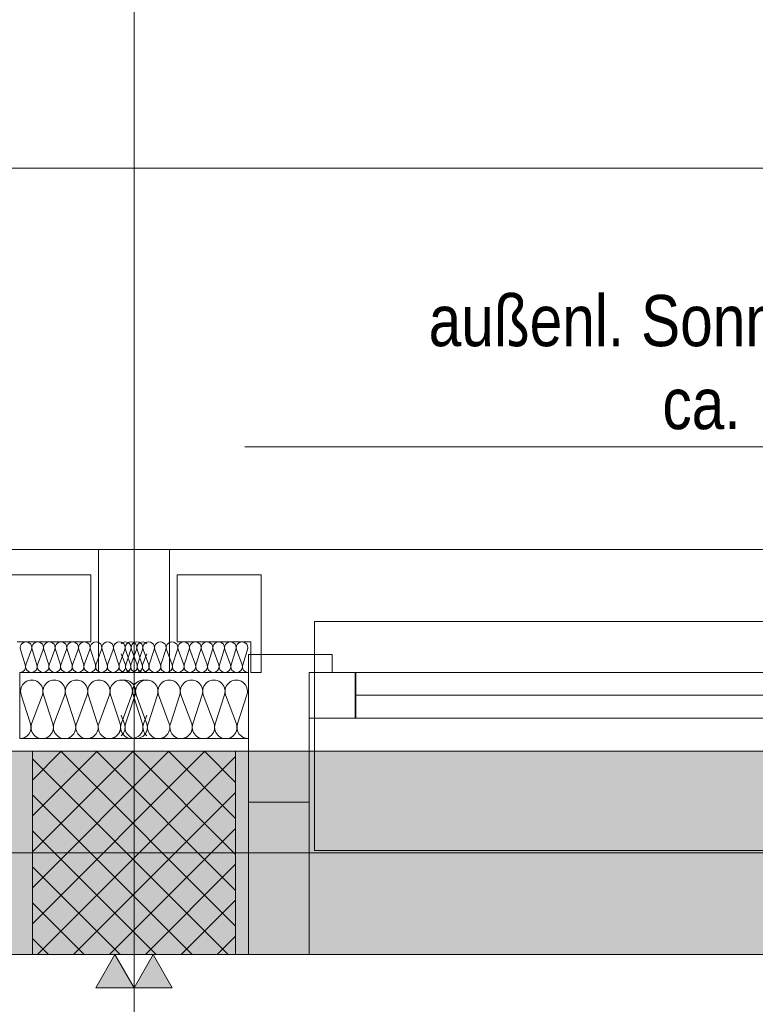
# Model space of a CAD drawing. Extents: x -720 to 300, y 62 to 1162.
# Tile 64 of 143: x -459 to -430, y 994 to 1033. Entities that reach past the tile are written whole.
import ezdxf
from ezdxf.lldxf.tags import DXFTag

# ---------------------------------------------------------------- set-up
doc = ezdxf.new("R2010")
doc.units = 0
doc.layers.get('0').update_dxf_attribs({"lineweight": 13})
for name, color, linetype, lineweight, true_color in [('30 -33 Aussenwände- 3 Aussenstützen', 7, 'Continuous', 50, 0x0000dd), ('30 -33 Aussenwände- 7 Fassade_ Elemente', 7, 'Continuous', 9, 0x00aacc), ('30 -35 Decken- 1 Konstruktion-Träger- Stahlbeton', 7, 'Continuous', 13, 0x33aa00), ('70 -72 Beschriftung- 2 Beschriftung Bauteile', 7, 'Continuous', 9, 0x9999ff), ('70 -76 Bemaßung- 2 Allgemein', 9, 'Continuous', 5, 0x808080), ('iwb_Schraffur_Unterzug', 7, 'Continuous', 5, 0xffffcc)]:
    doc.layers.add(name, color=color, linetype=linetype, lineweight=lineweight, true_color=true_color)
for name, color, linetype, lineweight in [('30 -33 Aussenwände- 8 Sonnenschutz', 7, 'Continuous', 9), ('70 -71 Achsen- 1 Gebäudeachsen', 7, 'STRICHPUNKT2-A06G94018I', 18), ('Keine-1', 7, 'Continuous', 15)]:
    doc.layers.add(name, color=color, linetype=linetype, lineweight=lineweight)
doc.styles.get("Standard").update_dxf_attribs({"font": 'ARIALN.TTF'})
tags = doc.linetypes.add('fein_strichliert-A06G94028I', pattern=[4, 1, -2, 1]).pattern_tags.tags
tags[8:9] = [DXFTag(74, 4), DXFTag(75, 0), DXFTag(340, '0'), DXFTag(46, 0.0), DXFTag(50, 0.0), DXFTag(44, 0.0), DXFTag(45, 0.0)]
tags[6:7] = [DXFTag(74, 4), DXFTag(75, 0), DXFTag(340, '0'), DXFTag(46, 0.0), DXFTag(50, 0.0), DXFTag(44, 0.0), DXFTag(45, 0.0)]
tags[4:5] = [DXFTag(74, 4), DXFTag(75, 0), DXFTag(340, '0'), DXFTag(46, 0.0), DXFTag(50, 0.0), DXFTag(44, 0.0), DXFTag(45, 0.0)]
tags = doc.linetypes.add('STRICHPUNKT2-A06G94018I', pattern=[12.7, 6.35, -3.175, 0, -3.175]).pattern_tags.tags
tags[10:11] = [DXFTag(74, 4), DXFTag(75, 0), DXFTag(340, '0'), DXFTag(46, 0.0), DXFTag(50, 0.0), DXFTag(44, 0.0), DXFTag(45, 0.0)]
tags[8:9] = [DXFTag(74, 4), DXFTag(75, 0), DXFTag(340, '0'), DXFTag(46, 0.0), DXFTag(50, 0.0), DXFTag(44, 0.0), DXFTag(45, 0.0)]
tags[6:7] = [DXFTag(74, 4), DXFTag(75, 0), DXFTag(340, '0'), DXFTag(46, 0.0), DXFTag(50, 0.0), DXFTag(44, 0.0), DXFTag(45, 0.0)]
tags[4:5] = [DXFTag(74, 4), DXFTag(75, 0), DXFTag(340, '0'), DXFTag(46, 0.0), DXFTag(50, 0.0), DXFTag(44, 0.0), DXFTag(45, 0.0)]

# ---------------------------------------------------------------- blocks, each defined once
blk = doc.blocks.new('Referenz-A06G94038I')
at = {"layer": '30 -33 Aussenwände- 3 Aussenstützen', "color": 0, "lineweight": -2}
for p, q in [((-458.357, 1002.78), (-457.225, 1003.912)), ((-458.357, 1001.366), (-455.811, 1003.912)), ((-458.357, 999.951), (-454.397, 1003.912)), ((-458.357, 998.537), (-452.982, 1003.912)), ((-458.357, 997.123), (-451.568, 1003.912)), ((-457.243, 1003.912), (-450.357, 997.027)), ((-455.829, 1003.912), (-450.357, 998.441)), ((-454.414, 1003.912), (-450.357, 999.855)), ((-453, 1003.912), (-450.357, 1001.269)), ((-451.586, 1003.912), (-450.357, 1002.683)), ((-458.357, 1003.612), (-450.657, 995.912)), ((-458.154, 995.912), (-450.357, 1003.709)), ((-456.74, 995.912), (-450.357, 1002.295)), ((-458.357, 1002.198), (-452.071, 995.912)), ((-458.357, 1000.784), (-453.486, 995.912)), ((-455.326, 995.912), (-450.357, 1000.88)), ((-454.357, 1000.912), (-454.357, 998.912)), ((-455.357, 999.912), (-453.357, 999.912)), ((-458.357, 999.37), (-454.9, 995.912)), ((-453.911, 995.912), (-450.357, 999.466)), ((-452.497, 995.912), (-450.357, 998.052)), ((-458.357, 997.956), (-456.314, 995.912)), ((-458.357, 996.541), (-457.728, 995.912)), ((-451.083, 995.912), (-450.357, 996.638))]:
    blk.add_line(p, q, dxfattribs=at)
at = {"layer": '30 -33 Aussenwände- 3 Aussenstützen', "color": 0, "linetype": 'Continuous', "lineweight": -2, "ltscale": 0.13}
for p, q in [((-450.357, 1003.912), (-458.357, 1003.912)), ((-458.357, 1003.912), (-458.357, 995.912)), ((-450.357, 995.912), (-450.357, 1003.912)), ((-458.357, 995.912), (-450.357, 995.912))]:
    blk.add_line(p, q, dxfattribs=at)
at = {"layer": '30 -33 Aussenwände- 7 Fassade_ Elemente', "color": 0, "linetype": 'Continuous', "lineweight": -2, "ltscale": 0.13}
for p, q in [((-455.757, 1011.852), (-604.957, 1011.852)), ((-455.757, 1007.012), (-455.757, 1011.852)), ((-452.957, 1011.852), (-303.757, 1011.852)), ((-452.957, 1007.012), (-452.957, 1011.852)), ((-456.057, 1010.852), (-459.357, 1010.852)), ((-456.057, 1008.212), (-456.057, 1010.852)), ((-452.657, 1008.212), (-452.657, 1010.852)), ((-452.657, 1010.852), (-449.357, 1010.852)), ((-449.357, 1010.852), (-449.357, 1007.012)), ((-458.957, 1008.212), (-456.057, 1008.212)), ((-449.757, 1008.212), (-452.657, 1008.212)), ((-449.757, 1007.012), (-449.757, 1008.212)), ((-458.636, 1007.312), (-458.828, 1007.912)), ((-458.391, 1007.912), (-458.613, 1007.312)), ((-458.176, 1007.312), (-458.369, 1007.912)), ((-457.932, 1007.912), (-458.153, 1007.312)), ((-457.716, 1007.312), (-457.909, 1007.912)), ((-457.472, 1007.912), (-457.694, 1007.312)), ((-457.257, 1007.312), (-457.45, 1007.912)), ((-457.012, 1007.912), (-457.234, 1007.312)), ((-456.797, 1007.312), (-456.99, 1007.912)), ((-456.553, 1007.912), (-456.775, 1007.312)), ((-456.337, 1007.312), (-456.53, 1007.912)), ((-456.093, 1007.912), (-456.315, 1007.312)), ((-455.878, 1007.312), (-456.071, 1007.912)), ((-455.634, 1007.912), (-455.855, 1007.312)), ((-455.418, 1007.312), (-455.611, 1007.912)), ((-455.174, 1007.912), (-455.396, 1007.312)), ((-454.959, 1007.312), (-455.151, 1007.912)), ((-454.714, 1007.912), (-454.936, 1007.312)), ((-454.698, 1007.312), (-454.857, 1007.743)), ((-454.499, 1007.312), (-454.692, 1007.912)), ((-454.675, 1007.312), (-454.483, 1007.912)), ((-454.255, 1007.912), (-454.476, 1007.312)), ((-454.46, 1007.912), (-454.238, 1007.312)), ((-454.039, 1007.312), (-454.232, 1007.912)), ((-454.216, 1007.312), (-454.023, 1007.912)), ((-454.017, 1007.312), (-453.857, 1007.743)), ((-454, 1007.912), (-453.779, 1007.312)), ((-453.756, 1007.312), (-453.563, 1007.912)), ((-453.541, 1007.912), (-453.319, 1007.312)), ((-453.297, 1007.312), (-453.104, 1007.912)), ((-453.081, 1007.912), (-452.859, 1007.312)), ((-452.837, 1007.312), (-452.644, 1007.912)), ((-452.622, 1007.912), (-452.4, 1007.312)), ((-452.377, 1007.312), (-452.184, 1007.912)), ((-452.162, 1007.912), (-451.94, 1007.312)), ((-451.918, 1007.312), (-451.725, 1007.912)), ((-451.702, 1007.912), (-451.481, 1007.312)), ((-451.458, 1007.312), (-451.265, 1007.912)), ((-451.243, 1007.912), (-451.021, 1007.312)), ((-450.998, 1007.312), (-450.806, 1007.912)), ((-450.783, 1007.912), (-450.561, 1007.312)), ((-450.539, 1007.312), (-450.346, 1007.912)), ((-450.323, 1007.912), (-450.102, 1007.312)), ((-450.079, 1007.312), (-449.886, 1007.912)), ((-449.857, 1007.712), (-446.557, 1007.712)), ((-449.857, 1001.912), (-449.857, 1007.712)), ((-446.557, 1007.712), (-446.557, 1007.012)), ((-458.857, 1007.012), (-458.857, 1004.412)), ((-458.857, 1007.012), (-455.757, 1007.012)), ((-453.857, 1007.012), (-458.857, 1007.012)), ((-454.857, 1007.012), (-449.857, 1007.012)), ((-449.857, 1007.012), (-452.957, 1007.012)), ((-449.857, 995.912), (-449.857, 1007.012)), ((-449.857, 1007.012), (-449.857, 1004.412)), ((-449.357, 1007.012), (-449.757, 1007.012)), ((-447.457, 1007.012), (-447.457, 1001.912)), ((-446.557, 1007.012), (-447.457, 1007.012)), ((-425.224, 1007.012), (-447.457, 1007.012)), ((-445.624, 1007.012), (-447.457, 1007.012)), ((-447.457, 1007.012), (-447.457, 1005.212)), ((-447.457, 1007.012), (-447.457, 1005.212)), ((-445.624, 1005.212), (-445.624, 1007.012)), ((-458.432, 1004.987), (-458.802, 1006.137)), ((-457.964, 1006.137), (-458.389, 1004.987)), ((-457.551, 1004.987), (-457.921, 1006.137)), ((-457.083, 1006.137), (-457.508, 1004.987)), ((-456.67, 1004.987), (-457.04, 1006.137)), ((-456.202, 1006.137), (-456.627, 1004.987)), ((-455.789, 1004.987), (-456.159, 1006.137)), ((-455.321, 1006.137), (-455.746, 1004.987)), ((-454.908, 1004.987), (-455.278, 1006.137)), ((-454.44, 1006.137), (-454.865, 1004.987)), ((-454.687, 1004.987), (-454.318, 1006.137)), ((-454.028, 1004.987), (-454.397, 1006.137)), ((-454.275, 1006.137), (-453.849, 1004.987)), ((-453.806, 1004.987), (-453.437, 1006.137)), ((-453.394, 1006.137), (-452.968, 1004.987)), ((-452.925, 1004.987), (-452.556, 1006.137)), ((-452.513, 1006.137), (-452.087, 1004.987)), ((-452.044, 1004.987), (-451.675, 1006.137)), ((-451.632, 1006.137), (-451.207, 1004.987)), ((-451.163, 1004.987), (-450.794, 1006.137)), ((-450.751, 1006.137), (-450.326, 1004.987)), ((-450.282, 1004.987), (-449.913, 1006.137)), ((-426.824, 1006.112), (-445.624, 1006.112)), ((-454.73, 1004.987), (-454.857, 1005.331)), ((-453.984, 1004.987), (-453.857, 1005.331)), ((-447.457, 1005.212), (-445.624, 1005.212)), ((-447.457, 1005.212), (-425.224, 1005.212)), ((-458.857, 1004.412), (-453.857, 1004.412)), ((-449.857, 1004.412), (-454.857, 1004.412)), ((-449.857, 1001.912), (-447.457, 1001.912)), ((-449.857, 995.912), (-449.857, 1001.912)), ((-447.457, 1001.912), (-447.457, 995.912)), ((-454.357, 1000.912), (-454.357, 998.912)), ((-455.357, 999.912), (-453.357, 999.912)), ((-447.457, 995.912), (-449.857, 995.912)), ((-306.857, 995.912), (-449.857, 995.912))]:
    blk.add_line(p, q, dxfattribs=at)
at = {"layer": '30 -33 Aussenwände- 7 Fassade_ Elemente', "color": 0, "lineweight": -2}
for p, q in [((-447.257, 1009.012), (-403.257, 1009.012)), ((-447.257, 1007.012), (-447.257, 1009.012)), ((-447.257, 1009.012), (-425.257, 1009.012)), ((-447.257, 1005.212), (-447.257, 1007.012)), ((-447.257, 1007.012), (-445.657, 1007.012)), ((-445.657, 1007.012), (-426.857, 1007.012)), ((-445.657, 1007.012), (-404.857, 1007.012)), ((-445.657, 1005.212), (-445.657, 1007.012)), ((-404.857, 1006.112), (-445.657, 1006.112)), ((-426.857, 1006.112), (-445.657, 1006.112)), ((-447.257, 1005.212), (-447.257, 1000.012)), ((-445.657, 1005.212), (-447.257, 1005.212)), ((-404.857, 1005.212), (-445.657, 1005.212)), ((-426.857, 1005.212), (-445.657, 1005.212)), ((-447.257, 1000.012), (-403.257, 1000.012)), ((-447.257, 1000.012), (-425.257, 1000.012))]:
    blk.add_line(p, q, dxfattribs=at)
at = {"layer": '30 -33 Aussenwände- 7 Fassade_ Elemente', "color": 0, "linetype": 'Continuous', "lineweight": -2, "ltscale": 0.13}
for centre, major_axis, end_param in [((-458.61, 1007.983), (0.219, -0.07), 3.765224), ((-458.15, 1007.983), (0.219, -0.07), 3.765224), ((-457.691, 1007.983), (0.219, -0.07), 3.765224), ((-457.231, 1007.983), (0.219, -0.07), 3.765224), ((-456.771, 1007.983), (0.219, -0.07), 3.765224), ((-456.312, 1007.983), (0.219, -0.07), 3.765224), ((-455.852, 1007.983), (0.219, -0.07), 3.765224), ((-455.392, 1007.983), (0.219, -0.07), 3.765224), ((-454.933, 1007.983), (0.219, -0.07), 3.765224), ((-454.933, 1007.983), (-0.135, 0.186), 1.255075), ((-454.933, 1007.983), (0.135, 0.186), 1.255075), ((-454.701, 1007.983), (0.219, -0.07), 2.630521), ((-454.933, 1007.983), (0.219, -0.07), 1.255075), ((-454.473, 1007.983), (0.219, -0.07), 3.765224), ((-454.473, 1007.983), (-0.135, 0.186), 1.255075), ((-454.473, 1007.983), (0.135, 0.186), 1.255075), ((-454.242, 1007.983), (0.219, -0.07), 3.765224), ((-454.242, 1007.983), (-0.135, 0.186), 1.255075), ((-454.242, 1007.983), (0.135, 0.186), 1.255075), ((-454.473, 1007.983), (0.219, -0.07), 1.255075), ((-454.014, 1007.983), (0.156, 0.168), 2.630521), ((-454.242, 1007.983), (0.219, -0.07), 1.255075), ((-453.782, 1007.983), (0.219, -0.07), 3.765224), ((-453.782, 1007.983), (-0.135, 0.186), 1.255075), ((-453.782, 1007.983), (0.135, 0.186), 1.255075), ((-453.782, 1007.983), (0.219, -0.07), 1.255075), ((-453.322, 1007.983), (0.219, -0.07), 3.765224), ((-452.863, 1007.983), (0.219, -0.07), 3.765224), ((-452.403, 1007.983), (0.219, -0.07), 3.765224), ((-451.943, 1007.983), (0.219, -0.07), 3.765224), ((-451.484, 1007.983), (0.219, -0.07), 3.765224), ((-451.024, 1007.983), (0.219, -0.07), 3.765224), ((-450.565, 1007.983), (0.219, -0.07), 3.765224), ((-450.105, 1007.983), (0.219, -0.07), 3.765224), ((-458.854, 1007.242), (-0.003, -0.23), 1.896254), ((-458.395, 1007.242), (-0.219, 0.07), 3.764652), ((-457.935, 1007.242), (-0.219, 0.07), 3.764652), ((-457.475, 1007.242), (-0.219, 0.07), 3.764652), ((-457.016, 1007.242), (-0.219, 0.07), 3.764652), ((-456.556, 1007.242), (-0.219, 0.07), 3.764652), ((-456.096, 1007.242), (-0.219, 0.07), 3.764652), ((-455.637, 1007.242), (-0.219, 0.07), 3.764652), ((-455.177, 1007.242), (-0.219, 0.07), 3.764652), ((-455.177, 1007.242), (-0.219, 0.07), 1.254884), ((-455.177, 1007.242), (-0.135, -0.186), 1.254884), ((-455.177, 1007.242), (0.135, -0.186), 1.254884), ((-454.717, 1007.242), (-0.219, 0.07), 3.764652), ((-454.717, 1007.242), (-0.219, 0.07), 1.254884), ((-454.917, 1007.242), (0.059, -0.222), 1.621785), ((-454.717, 1007.242), (-0.135, -0.186), 1.254884), ((-454.457, 1007.242), (-0.219, 0.07), 1.254884), ((-454.457, 1007.242), (-0.135, -0.186), 1.254884), ((-454.717, 1007.242), (0.135, -0.186), 1.254884), ((-454.258, 1007.242), (-0.219, 0.07), 1.254884), ((-454.258, 1007.242), (-0.135, -0.186), 1.254884), ((-454.457, 1007.242), (0.135, -0.186), 1.254884), ((-453.997, 1007.242), (-0.219, 0.07), 1.254884), ((-453.997, 1007.242), (-0.219, 0.07), 3.764652), ((-453.997, 1007.242), (-0.135, -0.186), 1.254884), ((-454.258, 1007.242), (0.135, -0.186), 1.254884), ((-453.798, 1007.242), (-0.219, 0.07), 1.621785), ((-453.997, 1007.242), (0.135, -0.186), 1.254884), ((-453.538, 1007.242), (-0.219, 0.07), 3.764652), ((-453.538, 1007.242), (-0.219, 0.07), 1.254884), ((-453.538, 1007.242), (-0.135, -0.186), 1.254884), ((-453.538, 1007.242), (0.135, -0.186), 1.254884), ((-453.078, 1007.242), (-0.219, 0.07), 3.764652), ((-452.618, 1007.242), (-0.219, 0.07), 3.764652), ((-452.159, 1007.242), (-0.219, 0.07), 3.764652), ((-451.699, 1007.242), (-0.219, 0.07), 3.764652), ((-451.239, 1007.242), (-0.219, 0.07), 3.764652), ((-450.78, 1007.242), (-0.219, 0.07), 3.764652), ((-450.32, 1007.242), (-0.219, 0.07), 3.764652), ((-449.861, 1007.242), (-0.219, 0.07), 1.896254), ((-458.383, 1006.272), (0.419, -0.135), 3.765224), ((-457.502, 1006.272), (0.419, -0.135), 3.765224), ((-456.621, 1006.272), (0.419, -0.135), 3.765224), ((-455.74, 1006.272), (0.419, -0.135), 3.765224), ((-455.74, 1006.272), (-0.258, 0.356), 1.255075), ((-455.74, 1006.272), (0.258, 0.356), 1.255075), ((-455.74, 1006.272), (0.419, -0.135), 1.255075), ((-454.859, 1006.272), (0.419, -0.135), 3.765224), ((-454.859, 1006.272), (-0.258, 0.356), 1.255075), ((-454.859, 1006.272), (0.258, 0.356), 1.255075), ((-454.737, 1006.272), (0.419, -0.135), 2.160679), ((-454.859, 1006.272), (0.419, -0.135), 1.255075), ((-453.978, 1006.272), (0.121, 0.423), 2.160679), ((-453.856, 1006.272), (0.419, -0.135), 3.765224), ((-453.856, 1006.272), (-0.258, 0.356), 1.255075), ((-453.856, 1006.272), (0.258, 0.356), 1.255075), ((-453.856, 1006.272), (0.419, -0.135), 1.255075), ((-452.975, 1006.272), (0.419, -0.135), 3.765224), ((-452.975, 1006.272), (-0.258, 0.356), 1.255075), ((-452.975, 1006.272), (0.258, 0.356), 1.255075), ((-452.975, 1006.272), (0.419, -0.135), 1.255075), ((-452.094, 1006.272), (0.419, -0.135), 3.765224), ((-451.213, 1006.272), (0.419, -0.135), 3.765224), ((-450.332, 1006.272), (0.419, -0.135), 3.765224), ((-458.851, 1004.852), (-0.006, -0.44), 1.896254), ((-457.97, 1004.852), (-0.419, 0.135), 3.764652), ((-457.089, 1004.852), (-0.419, 0.135), 3.764652), ((-456.208, 1004.852), (-0.419, 0.135), 1.254884), ((-456.208, 1004.852), (-0.419, 0.135), 3.764652), ((-456.208, 1004.852), (0.258, -0.356), 1.254884), ((-455.327, 1004.852), (-0.419, 0.135), 3.764652), ((-455.327, 1004.852), (-0.419, 0.135), 1.254884), ((-455.327, 1004.852), (0.258, -0.356), 1.254884), ((-454.446, 1004.852), (-0.419, 0.135), 1.254884), ((-455.149, 1004.852), (0.292, -0.329), 1.157172), ((-454.268, 1004.852), (-0.419, 0.135), 1.254884), ((-454.446, 1004.852), (0.258, -0.356), 1.254884), ((-453.565, 1004.852), (-0.419, 0.135), 1.157172), ((-454.268, 1004.852), (0.258, -0.356), 1.254884), ((-453.387, 1004.852), (-0.419, 0.135), 1.254884), ((-453.387, 1004.852), (-0.419, 0.135), 3.764652), ((-453.387, 1004.852), (0.258, -0.356), 1.254884), ((-452.506, 1004.852), (-0.419, 0.135), 1.254884), ((-452.506, 1004.852), (-0.419, 0.135), 3.764652), ((-452.506, 1004.852), (0.258, -0.356), 1.254884), ((-451.625, 1004.852), (-0.419, 0.135), 3.764652), ((-450.744, 1004.852), (-0.419, 0.135), 3.764652), ((-449.864, 1004.852), (-0.419, 0.135), 1.896254), ((-456.208, 1004.852), (-0.258, -0.356), 1.254884), ((-455.327, 1004.852), (-0.258, -0.356), 1.254884), ((-454.446, 1004.852), (-0.258, -0.356), 1.254884), ((-454.268, 1004.852), (-0.258, -0.356), 1.254884), ((-453.387, 1004.852), (-0.258, -0.356), 1.254884), ((-452.506, 1004.852), (-0.258, -0.356), 1.254884)]:
    blk.add_ellipse(centre, major_axis=major_axis, ratio=1, start_param=0, end_param=end_param, dxfattribs=at)
at = {"layer": '30 -33 Aussenwände- 8 Sonnenschutz', "color": 0, "linetype": 'Continuous', "lineweight": -2, "ltscale": 0.13}
blk.add_line((-402.991, 1015.892), (-449.991, 1015.892), dxfattribs=at)
at = {"layer": '30 -35 Decken- 1 Konstruktion-Träger- Stahlbeton', "color": 0, "linetype": 'fein_strichliert-A06G94028I', "lineweight": -2, "ltscale": 0.13}
for p, q in [((-306.357, 1003.912), (-682.362, 1003.912)), ((-306.357, 995.912), (-682.362, 995.912))]:
    blk.add_line(p, q, dxfattribs=at)
at = {"layer": '70 -71 Achsen- 1 Gebäudeachsen', "color": 0, "linetype": 'STRICHPUNKT2-A06G94018I', "lineweight": -2, "ltscale": 0.13}
for p, q in [((-454.357, 1084.852), (-454.357, 85.412)), ((-682.362, 999.912), (76.456, 999.912))]:
    blk.add_line(p, q, dxfattribs=at)
at = {"layer": '70 -72 Beschriftung- 2 Beschriftung Bauteile', "color": 0, "lineweight": -2}
for p, q in [((-455.857, 994.613), (-455.107, 995.912)), ((-455.107, 995.912), (-454.357, 994.613)), ((-454.357, 994.613), (-453.607, 995.912)), ((-453.607, 995.912), (-452.857, 994.613)), ((-454.357, 994.613), (-455.857, 994.613)), ((-452.857, 994.613), (-454.357, 994.613))]:
    blk.add_line(p, q, dxfattribs=at)
for points in [[(-455.107, 994.613), (-455.857, 994.613), (-455.107, 995.912)], [(-455.107, 994.613), (-455.107, 995.912), (-454.357, 994.613)], [(-453.607, 994.613), (-454.357, 994.613), (-453.607, 995.912)], [(-453.607, 994.613), (-453.607, 995.912), (-452.857, 994.613)]]:
    blk.add_solid(points, dxfattribs=at)
at = {"layer": '70 -76 Bemaßung- 2 Allgemein', "color": 0, "linetype": 'Continuous', "lineweight": -2, "ltscale": 0.13}
blk.add_line((-304.218, 1026.852), (-504.364, 1026.852), dxfattribs=at)
at = {"layer": 'Keine-1', "color": 0, "linetype": 'fein_strichliert-A06G94028I', "lineweight": -2, "ltscale": 0.13}
blk.add_line((-682.362, 1011.851), (76.456, 1011.851), dxfattribs=at)
at = {"layer": '30 -33 Aussenwände- 8 Sonnenschutz', "color": 0, "linetype": 'Continuous', "lineweight": -2, "ltscale": 0.13, "char_height": 2.01377, "attachment_point": 1}
for s, insert in [('{\\fArial Narrow;außenl.}', (-442.76, 1021.859)), ('{\\fArial Narrow;Sonnenschutz}', (-434.4, 1021.859)), ('{\\fArial Narrow;ca.}', (-433.561, 1018.596))]:
    blk.add_mtext(s, dxfattribs=dict(at, insert=insert))
blk = doc.blocks.new('Referenz-A06G94058I')
at = {"layer": 'iwb_Schraffur_Unterzug', "linetype": 'Continuous', "ltscale": 0.13}
for points in [[(-682.362, 1003.912), (76.456, 1003.912), (76.456, 1001.73)], [(-682.362, 1003.912), (76.456, 1001.73), (-682.362, 1000.863)], [(-682.362, 1000.863), (76.456, 1001.73), (76.456, 998.094)], [(-682.362, 1000.863), (76.456, 998.094), (-682.362, 998.961)], [(-682.362, 998.961), (76.456, 998.094), (76.456, 995.912)], [(-682.362, 998.961), (76.456, 995.912), (-682.362, 995.912)]]:
    blk.add_solid(points, dxfattribs=at)

msp = doc.modelspace()

# ---------------------------------------------------------------- block references
at = {"color": 8, "lineweight": 13, "ltscale": 0.13, "true_color": 0x808080}
msp.add_blockref('Referenz-A06G94038I', (0, 0), dxfattribs=at)
at = {"color": 8, "lineweight": 25, "ltscale": 0.25, "true_color": 0x808080}
msp.add_blockref('Referenz-A06G94058I', (0, 0), dxfattribs=at)

doc.saveas('drawing.dxf')
